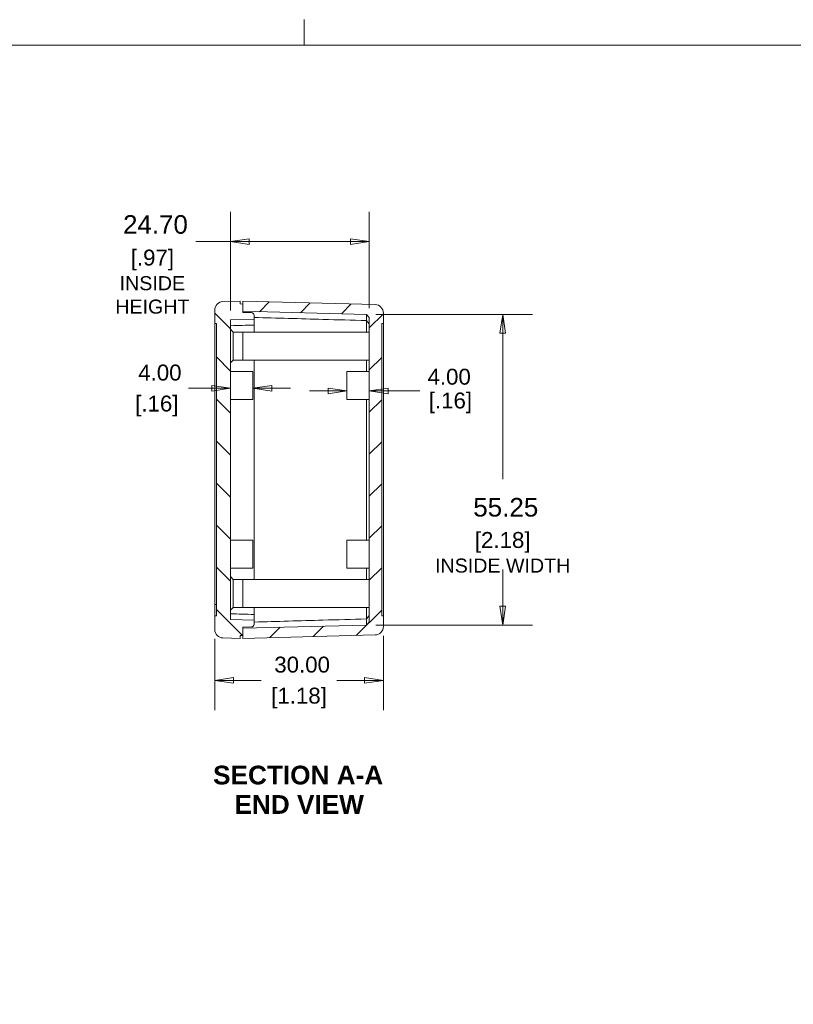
# Model space of a CAD drawing. Header units: millimetres. Extents: x 8 to 457, y 8 to 352.
# Tile 5 of 6: x 182 to 320, y 176 to 352. Entities that reach past the tile are written whole.
import ezdxf

# ---------------------------------------------------------------- set-up
doc = ezdxf.new("R2010")
doc.units = ezdxf.units.MM
doc.header["$LTSCALE"] = 1.666667
for name, color, linetype, lineweight in [('Dimension (ANSI)', 7, 'Continuous', 9), ('Hatch (ANSI)', 7, 'Continuous', 9), ('Sketch Geometry (ANSI)', 7, 'Continuous', 9), ('Symbol (ANSI)', 7, 'Continuous', 9), ('Visible (ANSI)', 7, 'Continuous', 9)]:
    doc.layers.add(name, color=color, linetype=linetype, lineweight=lineweight)
doc.styles.add('Label Text (ANSI)', font='arialbd.ttf')
doc.styles.add('Note Text (ANSI)', font='arial.ttf')
doc.dimstyles.new('Default - mm_inch (ANSI)', dxfattribs={"dimscale": 1.666667, "dimtxt": 1.7, "dimasz": 2, "dimexe": 3.175, "dimexo": 1, "dimgap": 0.8, "dimtad": 0, "dimtih": 1, "dimtoh": 1, "dimrnd": 1e-08, "dimzin": 4, "dimdsep": 46, "dimtxsty": 'Note Text (ANSI)', "dimblk": 'Filled-1', "dimcen": 0.09, "dimdle": 10, "dimclrd": 256, "dimclre": 256, "dimclrt": 256, "dimadec": 1, "dimazin": 0, "dimtfac": 1.176471, "dimtofl": 0, "dimtmove": 0, "dimatfit": 3, "dimfxl": 0, "dimtolj": 1, "dimtzin": 0, "dimlwd": -1, "dimlwe": -1, "dimarcsym": 0})

# ---------------------------------------------------------------- blocks, each defined once
blk = doc.blocks.new('Borders Default Border')
at = {"layer": 'Sketch Geometry (ANSI)'}
blk.add_line((139.7, 208.28), (139.7, 211), dxfattribs=at)
at = {"layer": 'Sketch Geometry (ANSI)', "flags": 128}
blk.add_lwpolyline([(7.62, 7.62), (7.62, 208.28), (271.78, 208.28), (271.78, 7.62), (7.62, 7.62)], dxfattribs=at)
blk = doc.blocks.new('Filled-1')
at = {"color": 0}
for p, q in [((0, 0), (-1, 0.15)), ((-1, 0.15), (-1, -0.15)), ((-1, 0), (0, 0)), ((-1, -0.15), (0, 0))]:
    blk.add_line(p, q, dxfattribs=at)
at = {"color": 0, "flags": 128}
blk.add_lwpolyline([(-1, -0.15), (0, 0), (-1, 0.15), (-1, -0.15)], dxfattribs=at)
at = {"color": 0}
blk.add_solid([(-1, -0.15), (0, 0), (-1, 0.15), (-1, -0.15)], dxfattribs=at)
blk = doc.blocks.new('*D9')
at = {"layer": 'Defpoints', "color": 0, "transparency": 16777216}
for p in [(246.93, 243.7), (216.93, 243.17), (246.93, 234.12)]:
    blk.add_point(p, dxfattribs=at)
at = {"layer": 'Dimension (ANSI)', "transparency": 16777216}
for p, q in [((246.93, 242.04), (246.93, 228.83)), ((216.93, 241.5), (216.93, 228.83)), ((220.27, 234.12), (225.19, 234.12)), ((243.6, 234.12), (238.68, 234.12))]:
    blk.add_line(p, q, dxfattribs=at)
at = {"layer": 'Dimension (ANSI)', "transparency": 16777216, "xscale": 3.333333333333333, "yscale": 3.333333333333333, "zscale": 3.333333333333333, "rotation": 180}
blk.add_blockref('Filled-1', (216.93, 234.12), dxfattribs=at)
at = {"layer": 'Dimension (ANSI)', "transparency": 16777216, "xscale": 3.333333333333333, "yscale": 3.333333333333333, "zscale": 3.333333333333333}
blk.add_blockref('Filled-1', (246.93, 234.12), dxfattribs=at)
at = {"layer": 'Dimension (ANSI)', "transparency": 16777216, "char_height": 2.833, "attachment_point": 5, "style": 'Note Text (ANSI)'}
for s, insert in [('\\A1; 30.00', (231.93, 236.9)), ('\\A1;[1.18]', (231.93, 230.97))]:
    blk.add_mtext(s, dxfattribs=dict(at, insert=insert))
blk = doc.blocks.new('*D10')
at = {"layer": 'Defpoints', "color": 0, "transparency": 16777216}
for p in [(243.93, 299.21), (268.16, 299.21), (243.93, 243.96)]:
    blk.add_point(p, dxfattribs=at)
at = {"layer": 'Dimension (ANSI)', "transparency": 16777216}
for p, q in [((245.6, 299.21), (273.45, 299.21)), ((268.16, 295.88), (268.16, 269.89)), ((268.16, 247.3), (268.16, 253.85)), ((245.6, 243.96), (273.45, 243.96))]:
    blk.add_line(p, q, dxfattribs=at)
at = {"layer": 'Dimension (ANSI)', "transparency": 16777216, "xscale": 3.333333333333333, "yscale": 3.333333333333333, "zscale": 3.333333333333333}
for p, rotation in [((268.16, 299.21), 90), ((268.16, 243.96), 270)]:
    blk.add_blockref('Filled-1', p, dxfattribs=dict(at, rotation=rotation))
at = {"layer": 'Dimension (ANSI)', "transparency": 16777216, "char_height": 2.8333, "attachment_point": 5, "style": 'Note Text (ANSI)'}
for s, insert in [('\\A1; \\fArial|b0|i0;\\H3.3121;55.25', (268.16, 264.89)), ('\\A1;[2.18]{\\P\\fArial|b0|i0;\\H2.5000;INSIDE WIDTH}', (268.16, 256.88))]:
    blk.add_mtext(s, dxfattribs=dict(at, insert=insert))
blk = doc.blocks.new('*D11')
at = {"layer": 'Defpoints', "color": 0, "transparency": 16777216}
for p in [(244.43, 312.19), (219.73, 298.24), (244.43, 298.68)]:
    blk.add_point(p, dxfattribs=at)
at = {"layer": 'Dimension (ANSI)', "transparency": 16777216}
for p, q in [((219.73, 299.91), (219.73, 317.48)), ((244.43, 300.35), (244.43, 317.48)), ((219.73, 312.19), (213.59, 312.19)), ((241.1, 312.19), (223.07, 312.19))]:
    blk.add_line(p, q, dxfattribs=at)
at = {"layer": 'Dimension (ANSI)', "transparency": 16777216, "xscale": 3.333333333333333, "yscale": 3.333333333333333, "zscale": 3.333333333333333, "rotation": 180}
blk.add_blockref('Filled-1', (219.73, 312.19), dxfattribs=at)
at = {"layer": 'Dimension (ANSI)', "transparency": 16777216, "xscale": 3.333333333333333, "yscale": 3.333333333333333, "zscale": 3.333333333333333}
blk.add_blockref('Filled-1', (244.43, 312.19), dxfattribs=at)
at = {"layer": 'Dimension (ANSI)', "transparency": 16777216, "char_height": 2.8333, "attachment_point": 5, "style": 'Note Text (ANSI)'}
for s, insert in [('\\A1; \\fArial|b0|i0;\\H3.2971;24.70', (205.84, 315.21)), ('\\A1;[.97]{\\P\\fArial|b0|i0;\\H2.5000;INSIDE\\P\\fArial|b0|i0;\\H2.5000;HEIGHT}', (205.84, 305.04))]:
    blk.add_mtext(s, dxfattribs=dict(at, insert=insert))
blk = doc.blocks.new('*D41')
at = {"layer": 'Defpoints', "color": 0, "transparency": 16777216}
for p in [(219.73, 286.08), (223.73, 286.08), (223.73, 286.08)]:
    blk.add_point(p, dxfattribs=at)
at = {"layer": 'Dimension (ANSI)', "transparency": 16777216}
for p, q in [((216.4, 286.08), (212.27, 286.08)), ((227.07, 286.08), (230.4, 286.08))]:
    blk.add_line(p, q, dxfattribs=at)
at = {"layer": 'Dimension (ANSI)', "transparency": 16777216, "xscale": 3.333333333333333, "yscale": 3.333333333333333, "zscale": 3.333333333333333}
blk.add_blockref('Filled-1', (219.73, 286.08), dxfattribs=at)
at = {"layer": 'Dimension (ANSI)', "transparency": 16777216, "xscale": 3.333333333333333, "yscale": 3.333333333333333, "zscale": 3.333333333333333, "rotation": 180}
blk.add_blockref('Filled-1', (223.73, 286.08), dxfattribs=at)
at = {"layer": 'Dimension (ANSI)', "transparency": 16777216, "char_height": 2.833, "attachment_point": 5, "style": 'Note Text (ANSI)'}
for s, insert in [('\\A1; 4.00', (206.63, 288.86)), ('\\A1;[.16]', (206.63, 282.94))]:
    blk.add_mtext(s, dxfattribs=dict(at, insert=insert))

msp = doc.modelspace()

# ---------------------------------------------------------------- hatches: boundary and pattern name
at = {"layer": 'Hatch (ANSI)'}
h = msp.add_hatch(dxfattribs=at)
h.set_pattern_fill('ANSI31', color=256, scale=42.333333, angle=90.00021, style=0)
h.set_pattern_definition([(135.0002, (0, 0), (-3.74176, -3.74179), [])])
edge = h.paths.add_edge_path()
edge.add_line((221.9342, 299.5869), (221.9342, 299.7863))
edge.add_line((221.9342, 299.7863), (221.9342, 301.0738))
edge.add_line((221.9342, 301.0738), (221.4342, 301.0869))
edge.add_line((221.4342, 301.0869), (221.4342, 301.5869))
edge.add_line((221.4342, 301.5869), (218.395, 301.5073))
edge.add_ellipse((218.4342, 300.0079), major_axis=(-0.0393, 1.4995), ratio=1, start_angle=0, end_angle=88.5)
edge.add_line((216.9342, 300.0079), (216.9342, 297.5869))
edge.add_line((216.9342, 297.5869), (217.2342, 297.5869))
edge.add_line((217.2342, 297.5869), (217.2342, 245.5869))
edge.add_line((217.2342, 245.5869), (216.9342, 245.5869))
edge.add_line((216.9342, 245.5869), (216.9342, 243.166))
edge.add_ellipse((218.4342, 243.166), major_axis=(-1.5, 0), ratio=1, start_angle=0, end_angle=88.5)
edge.add_line((218.395, 241.6665), (221.4342, 241.5869))
edge.add_line((221.4342, 241.5869), (221.4342, 242.0869))
edge.add_line((221.4342, 242.0869), (221.9342, 242.1))
edge.add_line((221.9342, 242.1), (221.9342, 243.3875))
edge.add_line((221.9342, 243.3875), (221.9342, 243.5869))
edge.add_line((221.9342, 243.5869), (223.4473, 243.6265))
edge.add_ellipse((223.4342, 244.1264), major_axis=(0.0131, -0.4998), ratio=1, start_angle=0, end_angle=88.5)
edge.add_line((223.9342, 244.1264), (223.9342, 244.8226))
edge.add_line((223.9342, 244.8226), (219.7342, 244.9326))
edge.add_line((219.7342, 244.9326), (219.7342, 298.2413))
edge.add_line((219.7342, 298.2413), (223.9342, 298.3513))
edge.add_line((223.9342, 298.3513), (223.9342, 299.0475))
edge.add_ellipse((223.4342, 299.0475), major_axis=(0.5, 0), ratio=1, start_angle=0, end_angle=88.5)
edge.add_line((223.4473, 299.5473), (221.9342, 299.5869))
h = msp.add_hatch(dxfattribs=at)
h.set_pattern_fill('ANSI31', color=256, scale=42.333333, style=0)
h.set_pattern_definition([(45, (0, 0), (-3.74177, 3.74177), [])])
edge = h.paths.add_edge_path()
edge.add_line((246.9342, 243.7028), (246.9342, 245.5869))
edge.add_line((246.9342, 245.5869), (246.6342, 245.5869))
edge.add_line((246.6342, 245.5869), (246.6342, 297.5869))
edge.add_line((246.6342, 297.5869), (246.9342, 297.5869))
edge.add_line((246.9342, 297.5869), (246.9342, 299.471))
edge.add_ellipse((245.4342, 299.471), major_axis=(1.5, 0), ratio=1, start_angle=0, end_angle=88.5)
edge.add_line((245.4735, 300.9705), (221.9342, 301.5869))
edge.add_line((221.9342, 301.5869), (221.9342, 301.0738))
edge.add_line((221.9342, 301.0738), (221.9342, 299.7863))
edge.add_line((221.9342, 299.7863), (243.9344, 299.2102))
edge.add_line((243.9344, 299.2102), (244.4342, 298.6835))
edge.add_line((244.4342, 298.6835), (244.4342, 244.4903))
edge.add_line((244.4342, 244.4903), (243.9344, 243.9636))
edge.add_line((243.9344, 243.9636), (221.9342, 243.3875))
edge.add_line((221.9342, 243.3875), (221.9342, 242.1))
edge.add_line((221.9342, 242.1), (221.9342, 241.5869))
edge.add_line((221.9342, 241.5869), (245.4735, 242.2033))
edge.add_ellipse((245.4342, 243.7028), major_axis=(0.0393, -1.4995), ratio=1, start_angle=0, end_angle=88.5)

# ---------------------------------------------------------------- linework, layer by layer
at = {"layer": 'Dimension (ANSI)'}
for p, q in [((237.1009, 285.6086), (233.7676, 285.6086)), ((240.4342, 285.6086), (237.1009, 286.1086)), ((237.1009, 286.1086), (237.1009, 285.1086)), ((237.1009, 285.6086), (240.4342, 285.6086)), ((237.1009, 285.1086), (240.4342, 285.6086)), ((247.7676, 286.1086), (244.4342, 285.6086)), ((247.7676, 285.6086), (244.4342, 285.6086)), ((244.4342, 285.6086), (247.7676, 285.1086)), ((247.7676, 285.1086), (247.7676, 286.1086)), ((247.7676, 285.6086), (251.1009, 285.6086)), ((253.4009, 285.6086), (251.1009, 285.6086))]:
    msp.add_line(p, q, dxfattribs=at)
at = {"layer": 'Dimension (ANSI)', "flags": 128}
for points in [[(237.1009, 285.1086), (240.4342, 285.6086), (237.1009, 286.1086), (237.1009, 285.1086)], [(247.7676, 286.1086), (244.4342, 285.6086), (247.7676, 285.1086), (247.7676, 286.1086)]]:
    msp.add_lwpolyline(points, dxfattribs=at)
at = {"layer": 'Dimension (ANSI)'}
for points in [[(237.1009, 285.1086), (240.4342, 285.6086), (237.1009, 286.1086), (237.1009, 285.1086)], [(247.7676, 286.1086), (244.4342, 285.6086), (247.7676, 285.1086), (247.7676, 286.1086)]]:
    msp.add_solid(points, dxfattribs=at)
at = {"layer": 'Visible (ANSI)'}
for p, q in [((221.4342, 301.5869), (218.395, 301.5073)), ((221.4342, 301.0869), (221.4342, 301.5869)), ((245.4735, 300.9705), (221.9342, 301.5869)), ((221.9342, 301.5869), (221.9342, 299.7863)), ((216.9342, 300.0079), (216.9342, 297.5869)), ((221.9342, 301.0738), (221.4342, 301.0869)), ((221.9342, 299.5869), (221.9342, 301.0738)), ((221.9342, 299.7863), (243.9344, 299.2102)), ((223.4473, 299.5473), (221.9342, 299.5869)), ((219.7342, 298.2413), (223.9342, 298.3513)), ((219.7342, 244.9326), (219.7342, 298.2413)), ((223.9342, 298.3513), (223.9342, 299.0475)), ((223.9342, 297.9159), (223.9342, 298.3513)), ((223.9342, 297.3303), (223.9342, 297.9159)), ((243.9344, 299.2102), (244.4342, 298.6835)), ((243.9344, 298.1224), (243.9344, 299.2102)), ((243.9344, 298.1224), (243.9344, 296.0869)), ((244.4342, 298.6835), (244.4342, 244.4903)), ((246.9342, 297.5869), (246.9342, 299.471)), ((216.9342, 297.5869), (217.2342, 297.5869)), ((216.9342, 297.5869), (216.9342, 247.5869)), ((217.2342, 297.5869), (217.2342, 245.5869)), ((220.2342, 296.0869), (219.7342, 296.5869)), ((220.2342, 291.0869), (220.2342, 296.0869)), ((220.2342, 296.0869), (221.9342, 296.0869)), ((221.9342, 291.0869), (221.9342, 296.0869)), ((221.9342, 291.0869), (221.9342, 296.0869)), ((244.4342, 296.0869), (221.9342, 296.0869)), ((223.9342, 296.0869), (223.9342, 297.3303)), ((246.6342, 245.5869), (246.6342, 297.5869)), ((246.6342, 297.5869), (246.9342, 297.5869)), ((246.9342, 245.5869), (246.9342, 297.5869)), ((220.2342, 291.0869), (219.7342, 290.5869)), ((220.2342, 291.0869), (221.9342, 291.0869)), ((244.4342, 291.0869), (221.9342, 291.0869)), ((223.9342, 252.0869), (223.9342, 291.0869)), ((243.9344, 289.0869), (243.9344, 291.0869)), ((219.7342, 289.0869), (223.7342, 289.0869)), ((223.7342, 284.0869), (223.7342, 289.0869)), ((240.4342, 289.0869), (240.4342, 284.0869)), ((244.4342, 289.0869), (240.4342, 289.0869)), ((219.7342, 284.0869), (223.7342, 284.0869)), ((244.4342, 284.0869), (240.4342, 284.0869)), ((243.9344, 259.0869), (243.9344, 284.0869)), ((219.7342, 259.0869), (223.7342, 259.0869)), ((223.7342, 254.0869), (223.7342, 259.0869)), ((240.4342, 259.0869), (240.4342, 254.0869)), ((244.4342, 259.0869), (240.4342, 259.0869)), ((219.7342, 254.0869), (223.7342, 254.0869)), ((244.4342, 254.0869), (240.4342, 254.0869)), ((243.9344, 252.0869), (243.9344, 254.0869)), ((220.2342, 252.0869), (219.7342, 252.5869)), ((220.2342, 247.0869), (220.2342, 252.0869)), ((220.2342, 252.0869), (221.9342, 252.0869)), ((221.9342, 247.0869), (221.9342, 252.0869)), ((221.9342, 247.0869), (221.9342, 252.0869)), ((244.4342, 252.0869), (221.9342, 252.0869)), ((216.9342, 247.5869), (216.9342, 245.5869)), ((217.2342, 247.5869), (216.9342, 247.5869)), ((220.2342, 247.0869), (219.7342, 246.5869)), ((220.2342, 247.0869), (221.9342, 247.0869)), ((244.4342, 247.0869), (221.9342, 247.0869)), ((223.9342, 245.8436), (223.9342, 247.0869)), ((243.9344, 247.0869), (243.9344, 245.0514)), ((217.2342, 245.5869), (216.9342, 245.5869)), ((216.9342, 245.5869), (216.9342, 243.166)), ((223.9342, 245.258), (223.9342, 245.8436)), ((223.9342, 244.8226), (223.9342, 245.258)), ((246.9342, 245.5869), (246.6342, 245.5869)), ((246.9342, 243.7028), (246.9342, 245.5869)), ((223.9342, 244.8226), (219.7342, 244.9326)), ((243.9344, 243.9636), (221.9342, 243.3875)), ((221.9342, 243.5869), (223.4473, 243.6265)), ((221.9342, 242.1), (221.9342, 243.5869)), ((223.9342, 244.1264), (223.9342, 244.8226)), ((243.9344, 243.9636), (243.9344, 245.0514)), ((244.4342, 244.4903), (243.9344, 243.9636)), ((221.4342, 242.0869), (221.9342, 242.1)), ((221.4342, 241.5869), (221.4342, 242.0869)), ((221.9342, 243.3875), (221.9342, 241.5869)), ((221.9342, 241.5869), (245.4735, 242.2033)), ((218.395, 241.6665), (221.4342, 241.5869))]:
    msp.add_line(p, q, dxfattribs=at)
for centre, radius, start, end in [((218.4342, 300.0079), 1.5, 91.5, 180), ((245.4342, 299.471), 1.5, 0, 88.5), ((223.4342, 299.0475), 0.5, 0, 88.5), ((223.4342, 244.1264), 0.5, 271.5, 0), ((245.4342, 243.7028), 1.5, 271.5, 0), ((218.4342, 243.166), 1.5, 180, 268.5)]:
    msp.add_arc(centre, radius, start, end, dxfattribs=at)
for points in [[(243.9344, 298.1224), (241.3525, 298.1957), (238.7706, 298.2687), (236.1887, 298.3413), (232.1039, 298.4563), (228.0191, 298.5704), (223.9342, 298.6837)], [(243.9344, 245.0514), (241.3525, 244.9781), (238.7706, 244.9051), (236.1887, 244.8325), (232.1039, 244.7176), (228.0191, 244.6035), (223.9342, 244.4901)]]:
    msp.add_open_spline(points, degree=3, knots=[0.0012003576, 0.0012003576, 0.0012003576, 0.0012003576, 0.0089494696, 0.0089494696, 0.0089494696, 0.0212092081, 0.0212092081, 0.0212092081, 0.0212092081], dxfattribs=at)
for points in [[(243.9344, 298.1224), (244.1019, 297.931), (244.2686, 297.7381), (244.4342, 297.5433)], [(223.9342, 297.3303), (222.5342, 297.2923), (221.1342, 297.2543), (219.7342, 297.2161)], [(219.7342, 245.9577), (221.1342, 245.9196), (222.5342, 245.8815), (223.9342, 245.8436)], [(243.9344, 245.0514), (244.1019, 245.2428), (244.2686, 245.4358), (244.4342, 245.6305)]]:
    msp.add_open_spline(points, degree=3, dxfattribs=at)

# ---------------------------------------------------------------- block references
at = {"xscale": 1.666666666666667, "yscale": 1.666666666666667, "zscale": 1.666666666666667}
msp.add_blockref('Borders Default Border', (0, 0), dxfattribs=at)

# ---------------------------------------------------------------- texts
at = {"layer": 'Dimension (ANSI)', "char_height": 2.83333, "attachment_point": 7, "style": 'Note Text (ANSI)'}
for s, insert in [('4.00', (254.7864, 286.6862)), ('[.16]', (255.0164, 281.6394))]:
    msp.add_mtext(s, dxfattribs=dict(at, insert=insert))
at = {"layer": 'Symbol (ANSI)', "attachment_point": 7, "style": 'Label Text (ANSI)'}
for s, insert, char_height in [('SECTION A-A', (216.6426, 215.5565), 3.333333), ('END VIEW', (220.4456, 210.3693), 3.33333)]:
    msp.add_mtext(s, dxfattribs=dict(at, insert=insert, char_height=char_height))

# ---------------------------------------------------------------- dimensions: what is measured, and where the dimension line sits
at = {"layer": 'Dimension (ANSI)'}
for base, p1, p2, angle, text, override, picture, middle in [((244.4342, 312.1911), (219.7342, 298.2413), (244.4342, 298.6835), 180, ' \\fArial|b0|i0;\\H3.2971;<>\\X[.97]{\\P\\fArial|b0|i0;\\H2.5000;INSIDE\\P\\fArial|b0|i0;\\H2.5000;HEIGHT}', {"dimgap": 0.8, "dimtih": 0, "dimtoh": 0, "dimdec": 2, "dimpost": '\\X', "dimtol": 0, "dimlim": 0, "dimtp": 0, "dimtm": 0, "dimtdec": 2, "dimatfit": 2}, '*D11', (205.8362, 312.1911)), ((268.1615, 299.2102), (243.9344, 243.9636), (243.9344, 299.2102), 90, ' \\fArial|b0|i0;\\H3.3121;<>\\X[2.18]{\\P\\fArial|b0|i0;\\H2.5000;INSIDE WIDTH}', {"dimgap": 0.8, "dimdec": 2, "dimpost": '\\X', "dimtol": 0, "dimlim": 0, "dimtp": 0, "dimtm": 0, "dimtdec": 2, "dimatfit": 1}, '*D10', (268.1615, 261.8682)), ((246.9342, 234.1181), (216.9342, 243.166), (246.9342, 243.7028), 180, ' <>\\X[1.18]', {"dimgap": 0.8, "dimtih": 0, "dimtoh": 0, "dimdec": 2, "dimpost": '\\X', "dimtol": 0, "dimlim": 0, "dimtp": 0, "dimtm": 0, "dimtdec": 2, "dimatfit": 1}, '*D9', (231.9342, 234.1181))]:
    dim = msp.add_linear_dim(base=base, p1=p1, p2=p2, angle=angle, text=text, dimstyle='Default - mm_inch (ANSI)', override=override, dxfattribs=at)
    dim.commit()
    dim.dimension.update_dxf_attribs({"geometry": picture, "text_midpoint": middle, "dimtype": 160})
dim = msp.add_linear_dim(base=(223.7342, 286.0845), p1=(219.7342, 286.0845), p2=(223.7342, 286.0845), text=' <>\\X[.16]', dimstyle='Default - mm_inch (ANSI)', override={"dimgap": 0.8, "dimtih": 0, "dimtoh": 0, "dimdec": 2, "dimpost": '\\X', "dimse1": 1, "dimse2": 1, "dimtol": 0, "dimlim": 0, "dimtp": 0, "dimtm": 0, "dimtdec": 2, "dimatfit": 1}, dxfattribs=at)
dim.commit()
dim.dimension.update_dxf_attribs({"geometry": '*D41', "text_midpoint": (206.6252, 286.0845), "dimtype": 160})

doc.saveas('drawing.dxf')
